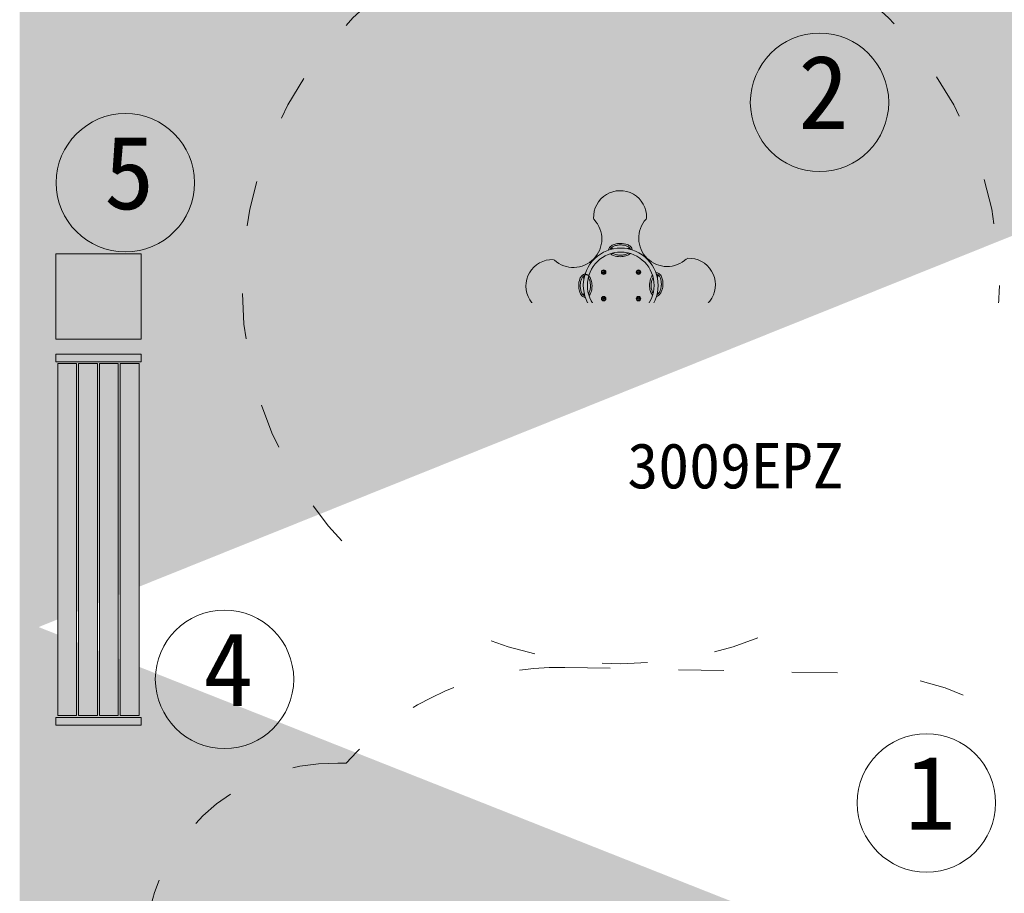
# Model space of a CAD drawing. Header units: feet. Extents: x 7493042 to 7493387, y 5986509 to 5986725.
# Tile 49 of 73: x 7493345.75 to 7493350.95, y 5986526.59 to 5986531.21. Entities that reach past the tile are written whole.
import ezdxf
from ezdxf.enums import TextEntityAlignment as Align

# ---------------------------------------------------------------- set-up
doc = ezdxf.new("R2010")
doc.units = ezdxf.units.FT
doc.header["$MEASUREMENT"] = 0
doc.linetypes.add('ACAD_ISO03W100', pattern=[30, 12, -18])
doc.layers.get('0').update_dxf_attribs({"color": 250, "linetype": 'CONTINUOUS', "lineweight": 100})
doc.layers.add('2D_OGOLNE', color=7, linetype='CONTINUOUS')
doc.layers.add('_k_niewidoczna', color=72, linetype='CONTINUOUS', lineweight=9, plot=False)
for name, color, linetype, lineweight in [('_k_urzadzenia', 250, 'CONTINUOUS', 13), ('_k_widok', 7, 'CONTINUOUS', 18), ('_k_wymiar', 7, 'CONTINUOUS', 13), ('_k_ściany', 7, 'CONTINUOUS', 35)]:
    doc.layers.add(name, color=color, linetype=linetype, lineweight=lineweight)
doc.styles.add('BIKTC', font='bikromsw.shx', dxfattribs={"width": 0.8})
doc.styles.add('GENERATED_STYLE_1', font='MS Gothic.ttf')
doc.styles.add('SIMPLEXP', font='SIMPLEXP.SHX', dxfattribs={"width": 0.8, "height": 100})

# ---------------------------------------------------------------- blocks, each defined once
blk = doc.blocks.new('Txtzbrn')
at = {"ltscale": 5}
blk.add_circle((-7.672889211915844, 8.138084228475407), 3.111111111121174, dxfattribs=at)
at = {"color": 4, "style": 'SIMPLEXP', "width": 0.8}
for tag, p in [('Z2', (-16.35472782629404, -0.299651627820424)), ('Z3', (-7.324408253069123, -0.299651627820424))]:
    blk.add_attdef(tag, p, '', height=2.500000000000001, dxfattribs=at)
at = {"color": 3, "style": 'BIKTC', "width": 0.8}
blk.add_attdef('Z4', (-37.08212750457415, -0.299651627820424), '', height=2.488888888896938, dxfattribs=at)
at = {"color": 4, "style": 'SIMPLEXP', "width": 0.8}
blk.add_attdef('Z1', text='', height=2.500000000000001, dxfattribs=at).set_placement((-18.63501772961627, -0.299651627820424), align=Align.RIGHT)
at = {"color": 7, "style": 'SIMPLEXP', "width": 0.8}
blk.add_attdef('Z5', (1.860740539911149, -0.3176809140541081), '', height=2, dxfattribs=at)
blk = doc.blocks.new('2123EPZ')
at = {"layer": '_k_widok', "linetype": 'ACAD_ISO03W100', "ltscale": 0.02}
blk.add_lwpolyline([(-3.064794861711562, -1.794999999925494, -0.2205930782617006), (-4.209800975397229, -1.263999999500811), (-4.25282537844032, -1.263999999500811, -0.4142135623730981), (-5.25282537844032, -0.2639999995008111), (-5.25282537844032, 0.2640000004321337, -0.414213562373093), (-4.25282537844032, 1.264000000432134), (-4.209800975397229, 1.264000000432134, -0.2205930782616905), (-3.064794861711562, 1.795000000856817), (-1.5, 1.795000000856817, -0.4142135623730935), (0, 0.2950000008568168), (0, -0.2949999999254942, -0.4142135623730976), (-1.5, -1.794999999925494)], format="xyb", close=True, dxfattribs=at)
blk = doc.blocks.new('3009EPZ')
at = {"layer": '_k_urzadzenia'}
for p, q in [((-2.093923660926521, 0.06866036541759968), (-2.09368911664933, 0.07211651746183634)), ((-2.09104781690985, 0.06672916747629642), (-2.093923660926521, 0.06866036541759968)), ((-2.09368911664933, 0.07211651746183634), (-2.090578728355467, 0.07364147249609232)), ((-2.08793742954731, 0.0682541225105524), (-2.09104781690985, 0.06672916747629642)), ((-2.090578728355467, 0.07364147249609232), (-2.087702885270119, 0.07171027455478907)), ((-2.087702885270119, 0.07171027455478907), (-2.08793742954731, 0.0682541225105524)), ((-1.909923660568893, 0.06866036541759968), (-1.909689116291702, 0.07211651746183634)), ((-1.907047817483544, 0.06672916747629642), (-1.909923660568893, 0.06866036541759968)), ((-1.909689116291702, 0.07211651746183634), (-1.906578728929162, 0.07364147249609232)), ((-1.903937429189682, 0.0682541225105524), (-1.907047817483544, 0.06672916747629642)), ((-1.906578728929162, 0.07364147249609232), (-1.903702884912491, 0.07171027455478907)), ((-1.903702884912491, 0.07171027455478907), (-1.903937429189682, 0.0682541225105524)), ((-2.093876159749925, -0.068196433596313), (-2.090943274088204, -0.0663530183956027)), ((-2.093746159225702, -0.07165809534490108), (-2.093876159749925, -0.068196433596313)), ((-2.090683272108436, -0.0732763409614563), (-2.093746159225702, -0.07165809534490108)), ((-2.090943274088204, -0.0663530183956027), (-2.087880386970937, -0.06797126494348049)), ((-2.087750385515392, -0.07143292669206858), (-2.090683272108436, -0.0732763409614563)), ((-2.087880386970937, -0.06797126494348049), (-2.087750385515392, -0.07143292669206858)), ((-1.909923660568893, -0.07133963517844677), (-1.909689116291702, -0.06788348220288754)), ((-1.907047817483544, -0.07327083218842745), (-1.909923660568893, -0.07133963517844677)), ((-1.909689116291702, -0.06788348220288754), (-1.906578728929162, -0.06635852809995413)), ((-1.903937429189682, -0.07174587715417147), (-1.907047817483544, -0.07327083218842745)), ((-1.906578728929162, -0.06635852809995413), (-1.903702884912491, -0.0682897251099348)), ((-1.903702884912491, -0.0682897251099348), (-1.903937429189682, -0.07174587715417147))]:
    blk.add_line(p, q, dxfattribs=at)
for centre, radius in [((-2.090813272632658, 0.07018532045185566), 0.01200000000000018), ((-2.090813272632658, 0.07018532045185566), 0.008750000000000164), ((-1.906813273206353, 0.07018532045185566), 0.01200000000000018), ((-1.906813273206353, 0.07018532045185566), 0.008750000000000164), ((-2.090813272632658, -0.06981468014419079), 0.01200000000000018), ((-2.090813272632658, -0.06981468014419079), 0.008749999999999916), ((-1.906813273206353, -0.06981468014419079), 0.01200000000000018), ((-1.906813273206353, -0.06981468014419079), 0.008750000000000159)]:
    blk.add_circle(centre, radius, dxfattribs=at)
for centre, radius, start, end in [((-2.003994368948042, 0.3606089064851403), 0.14, 358.5018315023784, 182.5689407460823), ((-2.25041377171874, 0.2451642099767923), 0.15, 227.8263626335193, 43.24440967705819), ((-2.133863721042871, 0.3547821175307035), 0.01000000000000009, 182.5689407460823, 223.2444096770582), ((-1.755460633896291, 0.2497893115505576), 0.1499999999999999, 137.8263626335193, 313.2444096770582), ((-1.874038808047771, 0.3572100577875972), 0.009999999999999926, 317.8263626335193, 358.5018315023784), ((-2.000624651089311, 0), 0.1974999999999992, 162.609615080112, 162.4645624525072), ((-2.000624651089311, 0), 0.1761999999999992, 162.6185073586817, 162.4559199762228), ((-2.044868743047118, 0.1864447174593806), 0.008750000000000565, 54.58752971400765, 152.1116543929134), ((-1.959872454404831, 0.1872389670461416), 0.008750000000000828, 28.95911792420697, 126.4832426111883), ((-2.361233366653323, -0.003369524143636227), 0.1400000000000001, 88.50183150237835, 272.5689407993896), ((-2.35783451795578, 0.1265860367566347), 0.009999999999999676, 47.82636263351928, 88.50183150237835), ((-1.645842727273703, 0.1332392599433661), 0.01000000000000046, 92.56894079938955, 133.2444096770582), ((-1.640015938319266, 0.003369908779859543), 0.14, 268.5018315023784, 92.56894079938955), ((-1.810622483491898, 0.04643253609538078), 0.00599999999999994, 329.0661974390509, 86.03674414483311), ((-2.187863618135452, 0.04075219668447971), 0.00875000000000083, 118.959117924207, 216.4832425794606), ((-1.814179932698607, 0.04424409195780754), 0.008750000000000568, 324.5875297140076, 62.11165439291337), ((-1.811255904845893, 0.04722328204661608), 0.005999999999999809, 343.0441225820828, 33.85298720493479), ((-2.187069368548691, -0.04424409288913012), 0.008750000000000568, 144.5875297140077, 242.1116543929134), ((-1.813385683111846, -0.04075219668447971), 0.00875000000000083, 298.959117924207, 36.48324257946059), ((-2.245788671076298, -0.2497889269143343), 0.15, 317.8263626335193, 133.2444096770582), ((-1.750835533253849, -0.2451638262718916), 0.1499999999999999, 47.82636263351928, 223.2444096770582), ((-2.355406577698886, -0.1332388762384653), 0.009999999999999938, 272.5689407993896, 313.2444096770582), ((-1.643414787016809, -0.1265856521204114), 0.00999999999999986, 227.8263626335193, 268.5018315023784), ((-2.041376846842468, -0.1872389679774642), 0.00875000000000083, 208.959117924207, 306.4832426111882), ((-1.956380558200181, -0.1864447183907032), 0.008750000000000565, 234.5875297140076, 332.1116543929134), ((-1.997254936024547, -0.3606085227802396), 0.14, 178.5018315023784, 2.568940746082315), ((-2.127210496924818, -0.3572096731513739), 0.009999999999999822, 137.8263626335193, 178.5018315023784), ((-1.867385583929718, -0.3547817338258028), 0.01000000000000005, 2.568940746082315, 43.24440967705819)]:
    blk.add_arc(centre, radius, start, end, dxfattribs=at)
for points, knots in [([(-2.003208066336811, 0.2220350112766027), (-2.012385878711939, 0.2218693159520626), (-2.021779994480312, 0.220608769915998), (-2.037943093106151, 0.2159761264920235), (-2.044570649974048, 0.2130524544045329), (-2.053463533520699, 0.2070930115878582), (-2.056705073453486, 0.2042919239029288), (-2.061116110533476, 0.1985867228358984), (-2.06259810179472, 0.1959368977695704), (-2.064172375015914, 0.1910380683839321), (-2.064528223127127, 0.1889630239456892), (-2.064568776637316, 0.1868619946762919)], [-19.30973616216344, -19.30973616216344, -19.30973616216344, -19.30973616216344, -16.09956291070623, -16.09956291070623, -13.39083569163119, -13.39083569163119, -11.64836070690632, -11.64836070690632, -10.38544253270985, -10.38544253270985, -9.499608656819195, -9.499608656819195, -9.499608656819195, -9.499608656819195]), ([(-2.055967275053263, 0.1895894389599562), (-2.055835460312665, 0.1901245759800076), (-2.055165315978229, 0.192286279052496), (-2.052990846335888, 0.1961130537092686), (-2.048169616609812, 0.200890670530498), (-2.039226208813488, 0.2066639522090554), (-2.024368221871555, 0.2119799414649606), (-2.010343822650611, 0.2136511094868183), (-2.00352378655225, 0.2138050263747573)], [3.273177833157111, 3.273177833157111, 3.273177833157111, 3.273177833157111, 3.337942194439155, 3.534291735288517, 3.730641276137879, 3.926990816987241, 4.319689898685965, 4.687228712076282, 4.687228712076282, 4.687228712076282, 4.687228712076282]), ([(-2.00352378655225, 0.2138050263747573), (-2.003303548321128, 0.213809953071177), (-2.003084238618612, 0.2138572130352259), (-2.002790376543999, 0.2139871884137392), (-2.002703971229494, 0.2140360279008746), (-2.002625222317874, 0.2140912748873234)], [0, 0, 0, 0, 0.06608805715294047, 0.06608805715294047, 0.09662019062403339, 0.09662019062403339, 0.09662019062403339, 0.09662019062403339]), ([(-2.002698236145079, 0.2219038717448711), (-2.002741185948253, 0.221928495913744), (-2.002786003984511, 0.2219499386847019), (-2.002952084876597, 0.2220145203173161), (-2.003079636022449, 0.2220373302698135), (-2.003208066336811, 0.2220350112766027)], [-0.05345438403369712, -0.05345438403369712, -0.05345438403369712, -0.05345438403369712, -0.03853525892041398, -0.03853525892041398, 0, 0, 0, 0]), ([(-2.002190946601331, 0.2220445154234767), (-2.002257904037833, 0.2220444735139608), (-2.002324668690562, 0.2220376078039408), (-2.002455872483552, 0.222010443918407), (-2.002519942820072, 0.2219902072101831), (-2.002621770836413, 0.2219462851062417), (-2.002660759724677, 0.2219262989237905), (-2.002698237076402, 0.2219038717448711)], [-0.159559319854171, -0.159559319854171, -0.159559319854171, -0.159559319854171, -0.1394608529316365, -0.1394608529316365, -0.1193410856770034, -0.1193410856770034, -0.1061739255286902, -0.1061739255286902, -0.1061739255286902, -0.1061739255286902]), ([(-2.002625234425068, 0.2140912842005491), (-2.002588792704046, 0.2140667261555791), (-2.002551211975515, 0.214043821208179), (-2.002390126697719, 0.2139550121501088), (-2.002258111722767, 0.2139043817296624), (-2.001991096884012, 0.2138387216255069), (-2.001856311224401, 0.2138223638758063), (-2.001721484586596, 0.2138218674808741)], [0.1005208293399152, 0.1005208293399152, 0.1005208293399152, 0.1005208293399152, 0.1135817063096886, 0.1135817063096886, 0.1552017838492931, 0.1552017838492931, 0.1952191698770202, 0.1952191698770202, 0.1952191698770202, 0.1952191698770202]), ([(-1.940183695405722, 0.1880243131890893), (-1.940192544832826, 0.1882568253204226), (-1.940205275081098, 0.1884895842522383), (-1.940433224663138, 0.1916809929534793), (-1.941263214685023, 0.1945178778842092), (-1.944330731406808, 0.2006252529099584), (-1.946843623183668, 0.2036342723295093), (-1.954035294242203, 0.2100220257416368), (-1.959575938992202, 0.213241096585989), (-1.976581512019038, 0.2198937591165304), (-1.989233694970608, 0.2220527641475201), (-2.002190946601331, 0.2220445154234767)], [-9.330960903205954, -9.330960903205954, -9.330960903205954, -9.330960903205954, -9.233339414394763, -9.233339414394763, -7.993649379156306, -7.993649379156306, -6.382081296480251, -6.382081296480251, -3.992644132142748, -3.992644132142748, -0.100917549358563, -0.100917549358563, -0.100917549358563, -0.100917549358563]), ([(-2.001721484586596, 0.2138218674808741), (-1.994899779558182, 0.2137954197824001), (-1.980846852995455, 0.2123865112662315), (-1.965892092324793, 0.207349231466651), (-1.956842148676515, 0.2017441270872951), (-1.951932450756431, 0.197057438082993), (-1.949686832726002, 0.1932719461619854), (-1.948976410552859, 0.1911231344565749), (-1.948834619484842, 0.190590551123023)], [1.595956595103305, 1.595956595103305, 1.595956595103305, 1.595956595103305, 1.963495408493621, 2.356194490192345, 2.552544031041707, 2.748893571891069, 2.945243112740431, 3.010007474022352, 3.010007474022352, 3.010007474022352, 3.010007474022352]), ([(-2.055102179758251, 0.1675668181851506), (-2.055068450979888, 0.167536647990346), (-2.055034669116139, 0.1675065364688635), (-2.050705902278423, 0.1636616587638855), (-2.045165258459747, 0.1604425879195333), (-2.028159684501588, 0.1537899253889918), (-2.015507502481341, 0.1516309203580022), (-2.002550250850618, 0.1516391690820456)], [-6.400904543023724, -6.400904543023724, -6.400904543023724, -6.400904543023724, -6.382081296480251, -6.382081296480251, -3.992644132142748, -3.992644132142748, -0.100917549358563, -0.100917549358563, -0.100917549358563, -0.100917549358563]), ([(-2.003019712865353, 0.1598618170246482), (-2.009841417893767, 0.1598882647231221), (-2.023894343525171, 0.1612971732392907), (-2.03773014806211, 0.1659575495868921), (-2.043951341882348, 0.16953294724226), (-2.045331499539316, 0.1704337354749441)], [1.595956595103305, 1.595956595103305, 1.595956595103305, 1.595956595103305, 1.963495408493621, 2.356194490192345, 2.480969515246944, 2.480969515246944, 2.480969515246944, 2.480969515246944]), ([(-2.002115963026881, 0.1595924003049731), (-2.002152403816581, 0.1596169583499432), (-2.002189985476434, 0.1596398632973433), (-2.002351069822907, 0.1597286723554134), (-2.002483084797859, 0.1597793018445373), (-2.002750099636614, 0.1598449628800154), (-2.002884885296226, 0.1598613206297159), (-2.003019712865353, 0.1598618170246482)], [0.1005208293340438, 0.1005208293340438, 0.1005208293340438, 0.1005208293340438, 0.1135817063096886, 0.1135817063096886, 0.1552017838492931, 0.1552017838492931, 0.1952191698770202, 0.1952191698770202, 0.1952191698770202, 0.1952191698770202]), ([(-2.001217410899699, 0.159878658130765), (-2.001437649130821, 0.1598737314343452), (-2.001656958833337, 0.1598264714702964), (-2.00195082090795, 0.159696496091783), (-2.002037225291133, 0.1596476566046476), (-2.002115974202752, 0.1595924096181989)], [0, 0, 0, 0, 0.06608805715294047, 0.06608805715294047, 0.09662019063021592, 0.09662019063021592, 0.09662019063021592, 0.09662019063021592]), ([(-2.001533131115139, 0.1516486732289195), (-1.99235531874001, 0.1518143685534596), (-1.982961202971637, 0.1530749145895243), (-1.966798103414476, 0.1577075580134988), (-1.960170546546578, 0.1606312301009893), (-1.952837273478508, 0.1655455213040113), (-1.950988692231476, 0.1669759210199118), (-1.949287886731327, 0.1685554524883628)], [-19.30973616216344, -19.30973616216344, -19.30973616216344, -19.30973616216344, -16.09956291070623, -16.09956291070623, -13.39083569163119, -13.39083569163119, -12.42900078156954, -12.42900078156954, -12.42900078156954, -12.42900078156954]), ([(-1.959110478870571, 0.1712394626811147), (-1.960473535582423, 0.1703130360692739), (-1.966626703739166, 0.1666219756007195), (-1.980372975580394, 0.1617037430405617), (-1.994397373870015, 0.1600325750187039), (-2.001217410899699, 0.159878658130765)], [3.802215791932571, 3.802215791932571, 3.802215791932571, 3.802215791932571, 3.926990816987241, 4.319689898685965, 4.687228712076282, 4.687228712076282, 4.687228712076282, 4.687228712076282]), ([(-2.002550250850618, 0.1516391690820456), (-2.002483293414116, 0.1516392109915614), (-2.002416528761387, 0.1516460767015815), (-2.002285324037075, 0.1516732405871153), (-2.002221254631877, 0.1516934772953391), (-2.002119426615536, 0.1517373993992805), (-2.00208043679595, 0.1517573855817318), (-2.002042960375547, 0.1517798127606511)], [-0.159559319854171, -0.159559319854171, -0.159559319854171, -0.159559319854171, -0.1394608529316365, -0.1394608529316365, -0.1193410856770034, -0.1193410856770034, -0.1061739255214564, -0.1061739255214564, -0.1061739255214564, -0.1061739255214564]), ([(-2.002042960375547, 0.1517798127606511), (-2.002000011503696, 0.1517551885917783), (-2.001955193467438, 0.1517337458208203), (-2.00178911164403, 0.1516691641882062), (-2.001661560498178, 0.1516463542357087), (-2.001533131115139, 0.1516486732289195)], [-0.05345438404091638, -0.05345438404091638, -0.05345438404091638, -0.05345438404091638, -0.03853525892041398, -0.03853525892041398, 0, 0, 0, 0]), ([(-2.1886489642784, 0.06044095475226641), (-2.188881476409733, 0.06043210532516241), (-2.189114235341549, 0.06041937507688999), (-2.19230564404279, 0.06019142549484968), (-2.19514252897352, 0.05936143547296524), (-2.201249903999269, 0.05629391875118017), (-2.20425892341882, 0.05378102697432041), (-2.210646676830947, 0.04658935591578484), (-2.2138657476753, 0.04104871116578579), (-2.220518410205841, 0.02404313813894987), (-2.222677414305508, 0.01139095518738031), (-2.222669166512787, -0.001566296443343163)], [-9.330960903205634, -9.330960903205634, -9.330960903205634, -9.330960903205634, -9.233339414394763, -9.233339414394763, -7.993649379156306, -7.993649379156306, -6.382081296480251, -6.382081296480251, -3.992644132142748, -3.992644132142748, -0.100917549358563, -0.100917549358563, -0.100917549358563, -0.100917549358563]), ([(-2.168778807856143, 0.05263667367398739), (-2.168778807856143, 0.05263667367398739), (-2.168840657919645, 0.05265613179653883), (-2.169107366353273, 0.05274004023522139), (-2.169312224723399, 0.0528044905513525), (-2.169792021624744, 0.0529554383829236), (-2.170111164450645, 0.05305584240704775), (-2.170870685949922, 0.05329479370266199), (-2.171311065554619, 0.05343334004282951), (-2.172197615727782, 0.05371225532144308), (-2.172725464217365, 0.05387831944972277), (-2.173862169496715, 0.05423593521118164), (-2.17447102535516, 0.05442748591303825), (-2.175629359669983, 0.05479190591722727), (-2.176285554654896, 0.05499834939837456), (-2.177626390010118, 0.05542018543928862), (-2.178311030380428, 0.05563557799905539), (-2.179564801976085, 0.05603002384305), (-2.180249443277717, 0.05624541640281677), (-2.181590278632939, 0.05666725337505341), (-2.182246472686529, 0.0568736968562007), (-2.183404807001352, 0.05723811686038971), (-2.184013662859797, 0.05742966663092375), (-2.185150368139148, 0.05778728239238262), (-2.18567821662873, 0.05795334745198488), (-2.186564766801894, 0.05823226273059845), (-2.187005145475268, 0.05837080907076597), (-2.187764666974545, 0.05860975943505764), (-2.188083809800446, 0.05871016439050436), (-2.188563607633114, 0.05886111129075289), (-2.188768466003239, 0.058925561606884), (-2.189035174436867, 0.05900947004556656), (-2.18909702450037, 0.059028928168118), (-2.18909702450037, 0.059028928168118)], [3.154451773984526, 3.154451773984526, 3.154451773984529, 3.154451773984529, 3.351604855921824, 3.351604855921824, 3.548757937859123, 3.548757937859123, 3.745911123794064, 3.745911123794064, 3.943064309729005, 3.943064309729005, 4.140217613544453, 4.140217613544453, 4.337370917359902, 4.337370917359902, 4.534524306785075, 4.534524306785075, 4.731677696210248, 4.731677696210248, 4.928831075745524, 4.928831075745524, 5.125984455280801, 5.125984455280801, 5.323137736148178, 5.323137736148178, 5.520291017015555, 5.520291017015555, 5.717444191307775, 5.717444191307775, 5.914597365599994, 5.914597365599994, 6.111750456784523, 6.111750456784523, 6.308903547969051, 6.308903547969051, 6.308903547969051, 6.308903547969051]), ([(-2.188946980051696, 0.05950588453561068), (-2.188946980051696, 0.05950588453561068), (-2.188885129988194, 0.05948642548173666), (-2.188618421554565, 0.0594025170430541), (-2.18841356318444, 0.05933806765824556), (-2.187933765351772, 0.05918711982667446), (-2.187614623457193, 0.05908671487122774), (-2.186855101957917, 0.05884776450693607), (-2.18641472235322, 0.05870921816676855), (-2.185528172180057, 0.05843030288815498), (-2.185000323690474, 0.05826423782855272), (-2.183863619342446, 0.05790662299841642), (-2.183254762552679, 0.05771507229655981), (-2.182096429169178, 0.0573506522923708), (-2.181440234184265, 0.05714420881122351), (-2.180099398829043, 0.05672237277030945), (-2.179414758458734, 0.05650698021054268), (-2.178160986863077, 0.05611253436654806), (-2.177476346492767, 0.05589714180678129), (-2.176135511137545, 0.05547530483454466), (-2.175479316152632, 0.05526886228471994), (-2.174320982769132, 0.05490444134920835), (-2.173712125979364, 0.05471289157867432), (-2.172575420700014, 0.05435527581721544), (-2.172047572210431, 0.05418921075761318), (-2.171161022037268, 0.05391029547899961), (-2.170720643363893, 0.05377174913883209), (-2.169961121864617, 0.05353279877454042), (-2.169641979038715, 0.0534323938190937), (-2.169162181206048, 0.05328144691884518), (-2.168957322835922, 0.05321699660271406), (-2.168690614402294, 0.05313308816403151), (-2.168628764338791, 0.05311363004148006), (-2.168628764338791, 0.05311363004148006)], [0, 0, 0, 0, 0.1971530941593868, 0.1971530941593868, 0.3943061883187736, 0.3943061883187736, 0.5914593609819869, 0.5914593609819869, 0.7886125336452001, 0.7886125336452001, 0.985765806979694, 0.985765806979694, 1.182919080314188, 1.182919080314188, 1.380072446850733, 1.380072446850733, 1.577225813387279, 1.577225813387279, 1.774379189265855, 1.774379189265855, 1.97153256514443, 1.97153256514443, 2.168685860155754, 2.168685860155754, 2.365839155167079, 2.365839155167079, 2.562992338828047, 2.562992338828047, 2.760145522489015, 2.760145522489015, 2.957298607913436, 2.957298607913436, 3.154451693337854, 3.154451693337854, 3.154451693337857, 3.154451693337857]), ([(-1.832718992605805, 0.05342291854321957), (-1.835239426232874, 0.05015710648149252), (-1.837509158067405, 0.04635425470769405), (-1.84428527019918, 0.03186047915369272), (-1.847254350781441, 0.01937354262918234), (-1.84808031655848, 0.006442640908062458)], [-5.604352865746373, -5.604352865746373, -5.604352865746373, -5.604352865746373, -3.992644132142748, -3.992644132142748, -0.100917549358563, -0.100917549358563, -0.100917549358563, -0.100917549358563]), ([(-1.777788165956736, 0.002566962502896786), (-1.777362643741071, 0.01173640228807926), (-1.778015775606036, 0.02119218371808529), (-1.781598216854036, 0.0376200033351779), (-1.784089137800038, 0.04442203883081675), (-1.789463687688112, 0.05368014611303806), (-1.792050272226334, 0.05709529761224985), (-1.797459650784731, 0.06186448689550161), (-1.800008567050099, 0.06351400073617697), (-1.805389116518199, 0.06563415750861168), (-1.808081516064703, 0.06615678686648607), (-1.812044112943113, 0.06612952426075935), (-1.813236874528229, 0.06601781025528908), (-1.814411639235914, 0.06581013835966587)], [-19.30973616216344, -19.30973616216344, -19.30973616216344, -19.30973616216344, -16.09956291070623, -16.09956291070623, -13.39083569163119, -13.39083569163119, -11.64836070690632, -11.64836070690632, -10.38544253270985, -10.38544253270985, -9.233339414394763, -9.233339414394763, -8.729156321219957, -8.729156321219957, -8.729156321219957, -8.729156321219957]), ([(-1.811794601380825, 0.05787054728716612), (-1.811190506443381, 0.05792199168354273), (-1.808971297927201, 0.05795411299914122), (-1.805188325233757, 0.05702670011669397), (-1.800451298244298, 0.05391533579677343), (-1.795993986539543, 0.04879652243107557), (-1.790808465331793, 0.03949998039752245), (-1.786460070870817, 0.02433057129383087), (-1.785695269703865, 0.01022767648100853), (-1.78598075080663, 0.003411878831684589)], [3.068629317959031, 3.068629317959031, 3.068629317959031, 3.068629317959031, 3.141592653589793, 3.337942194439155, 3.534291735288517, 3.730641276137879, 3.926990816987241, 4.319689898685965, 4.687228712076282, 4.687228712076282, 4.687228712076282, 4.687228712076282]), ([(-2.214446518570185, -0.001096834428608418), (-2.214420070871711, 0.005724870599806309), (-2.213011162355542, 0.01977779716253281), (-2.207973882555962, 0.03473255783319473), (-2.202368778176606, 0.04378250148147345), (-2.197682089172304, 0.04869219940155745), (-2.193896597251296, 0.05093781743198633), (-2.191747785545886, 0.05164823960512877), (-2.191215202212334, 0.05179003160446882)], [1.595956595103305, 1.595956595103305, 1.595956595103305, 1.595956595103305, 1.963495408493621, 2.356194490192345, 2.552544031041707, 2.748893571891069, 2.945243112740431, 3.01000747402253, 3.01000747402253, 3.01000747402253, 3.01000747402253]), ([(-2.171864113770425, 0.04151417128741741), (-2.170937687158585, 0.04015111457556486), (-2.16724662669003, 0.03399794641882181), (-2.162328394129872, 0.02025167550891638), (-2.160657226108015, 0.006227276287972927), (-2.160503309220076, -0.0005927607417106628)], [3.802215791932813, 3.802215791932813, 3.802215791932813, 3.802215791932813, 3.926990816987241, 4.319689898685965, 4.687228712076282, 4.687228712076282, 4.687228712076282, 4.687228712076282]), ([(-2.15227332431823, -0.0009084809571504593), (-2.15243901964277, 0.00826933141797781), (-2.153699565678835, 0.01766344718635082), (-2.158332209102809, 0.03382654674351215), (-2.1612558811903, 0.04045410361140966), (-2.166170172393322, 0.04778737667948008), (-2.167600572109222, 0.04963595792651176), (-2.169180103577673, 0.05133676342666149)], [-19.30973616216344, -19.30973616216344, -19.30973616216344, -19.30973616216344, -16.09956291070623, -16.09956291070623, -13.39083569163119, -13.39083569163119, -12.42900078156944, -12.42900078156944, -12.42900078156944, -12.42900078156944]), ([(-1.848136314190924, 0.005427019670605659), (-1.848561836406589, -0.003742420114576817), (-1.847908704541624, -0.01319820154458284), (-1.844326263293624, -0.02962602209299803), (-1.841835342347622, -0.0364280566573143), (-1.836727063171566, -0.04522749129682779), (-1.834521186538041, -0.04823353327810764), (-1.831902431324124, -0.05078622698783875)], [-19.30973616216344, -19.30973616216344, -19.30973616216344, -19.30973616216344, -16.09956291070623, -16.09956291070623, -13.39083569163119, -13.39083569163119, -11.86888606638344, -11.86888606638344, -11.86888606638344, -11.86888606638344]), ([(-1.847972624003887, 0.005927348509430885), (-1.847999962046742, 0.005886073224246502), (-1.848024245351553, 0.005842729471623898), (-1.848099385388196, 0.00568115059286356), (-1.848130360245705, 0.005555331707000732), (-1.848136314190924, 0.005427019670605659)], [-0.053454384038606, -0.053454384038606, -0.053454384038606, -0.053454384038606, -0.03853525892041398, -0.03853525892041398, 0, 0, 0, 0]), ([(-1.84808031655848, 0.006442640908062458), (-1.84808458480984, 0.006375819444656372), (-1.84808203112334, 0.006308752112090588), (-1.848063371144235, 0.006176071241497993), (-1.848047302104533, 0.006110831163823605), (-1.848010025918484, 0.006006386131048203), (-1.847992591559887, 0.005966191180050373), (-1.847972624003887, 0.005927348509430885)], [-0.159559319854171, -0.159559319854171, -0.159559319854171, -0.159559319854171, -0.1394608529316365, -0.1394608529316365, -0.1193410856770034, -0.1193410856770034, -0.1061739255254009, -0.1061739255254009, -0.1061739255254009, -0.1061739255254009]), ([(-1.829315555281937, -0.0412268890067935), (-1.829490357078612, -0.04098721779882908), (-1.831066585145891, -0.03876576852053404), (-1.835116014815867, -0.03150599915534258), (-1.839464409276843, -0.01633658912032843), (-1.840229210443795, -0.002233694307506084), (-1.83994372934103, 0.004582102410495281)], [3.706364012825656, 3.706364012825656, 3.706364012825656, 3.706364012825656, 3.730641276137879, 3.926990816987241, 4.319689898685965, 4.687228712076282, 4.687228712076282, 4.687228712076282, 4.687228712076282]), ([(-1.840171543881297, 0.00549721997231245), (-1.840144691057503, 0.005532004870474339), (-1.840119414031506, 0.005568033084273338), (-1.840020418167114, 0.005723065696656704), (-1.839961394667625, 0.005851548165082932), (-1.839878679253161, 0.006113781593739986), (-1.839853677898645, 0.006247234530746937), (-1.83984450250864, 0.006381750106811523)], [0.1005208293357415, 0.1005208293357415, 0.1005208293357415, 0.1005208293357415, 0.1135817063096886, 0.1135817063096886, 0.1552017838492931, 0.1552017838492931, 0.1952191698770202, 0.1952191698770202, 0.1952191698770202, 0.1952191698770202]), ([(-1.83994372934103, 0.004582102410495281), (-1.839934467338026, 0.004802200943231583), (-1.83996750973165, 0.005024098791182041), (-1.840078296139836, 0.005325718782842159), (-1.840121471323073, 0.005415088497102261), (-1.840171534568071, 0.005497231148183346)], [0, 0, 0, 0, 0.06608805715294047, 0.06608805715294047, 0.0966201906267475, 0.0966201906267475, 0.0966201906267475, 0.0966201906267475]), ([(-1.83984450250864, 0.006381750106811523), (-1.839378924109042, 0.01318759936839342), (-1.837114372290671, 0.02684226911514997), (-1.832497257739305, 0.03825881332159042), (-1.829761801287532, 0.04303915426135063)], [1.595956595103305, 1.595956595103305, 1.595956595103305, 1.595956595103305, 1.963495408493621, 2.341004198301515, 2.341004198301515, 2.341004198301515, 2.341004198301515]), ([(-1.811791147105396, -0.05786350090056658), (-1.809980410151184, -0.05756751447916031), (-1.808211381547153, -0.05704324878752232), (-1.802944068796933, -0.05480985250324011), (-1.799779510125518, -0.05249589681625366), (-1.792942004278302, -0.04573039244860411), (-1.789372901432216, -0.04040848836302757), (-1.78163920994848, -0.02386649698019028), (-1.778670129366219, -0.01137956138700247), (-1.77784416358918, 0.001551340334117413)], [-8.768922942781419, -8.768922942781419, -8.768922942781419, -8.768922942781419, -7.993649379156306, -7.993649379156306, -6.382081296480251, -6.382081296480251, -3.992644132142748, -3.992644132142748, -0.100917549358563, -0.100917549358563, -0.100917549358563, -0.100917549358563]), ([(-1.786079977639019, 0.001612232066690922), (-1.786545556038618, -0.005193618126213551), (-1.788856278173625, -0.01912668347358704), (-1.794845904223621, -0.03372611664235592), (-1.801022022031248, -0.04239642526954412), (-1.805393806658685, -0.04642211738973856), (-1.808126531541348, -0.0480216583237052), (-1.809173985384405, -0.04850914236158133)], [1.595956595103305, 1.595956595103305, 1.595956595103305, 1.595956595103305, 1.963495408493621, 2.356194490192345, 2.552544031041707, 2.748893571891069, 2.871949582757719, 2.871949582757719, 2.871949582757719, 2.871949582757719]), ([(-1.785752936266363, 0.00249676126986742), (-1.785779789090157, 0.002461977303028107), (-1.785805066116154, 0.002425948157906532), (-1.785904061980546, 0.002270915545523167), (-1.785963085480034, 0.002142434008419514), (-1.786045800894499, 0.001880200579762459), (-1.786070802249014, 0.001746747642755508), (-1.786079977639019, 0.001612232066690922)], [0.1005208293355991, 0.1005208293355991, 0.1005208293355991, 0.1005208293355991, 0.1135817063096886, 0.1135817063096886, 0.1552017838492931, 0.1552017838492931, 0.1952191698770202, 0.1952191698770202, 0.1952191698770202, 0.1952191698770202]), ([(-1.78598075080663, 0.003411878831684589), (-1.785990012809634, 0.003191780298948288), (-1.785956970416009, 0.002969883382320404), (-1.785846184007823, 0.002668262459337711), (-1.785803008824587, 0.00257889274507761), (-1.785752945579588, 0.002496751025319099)], [0, 0, 0, 0, 0.06608805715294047, 0.06608805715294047, 0.09662019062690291, 0.09662019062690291, 0.09662019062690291, 0.09662019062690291]), ([(-1.777951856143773, 0.002066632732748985), (-1.777924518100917, 0.002107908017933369), (-1.777900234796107, 0.002151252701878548), (-1.777825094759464, 0.002312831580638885), (-1.777794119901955, 0.002438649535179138), (-1.777788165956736, 0.002566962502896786)], [-0.05345438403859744, -0.05345438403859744, -0.05345438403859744, -0.05345438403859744, -0.03853525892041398, -0.03853525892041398, 0, 0, 0, 0]), ([(-1.77784416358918, 0.001551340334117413), (-1.77783989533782, 0.001618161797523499), (-1.777842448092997, 0.001685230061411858), (-1.777861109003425, 0.001817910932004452), (-1.777877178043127, 0.001883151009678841), (-1.777914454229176, 0.001987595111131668), (-1.777931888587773, 0.002027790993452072), (-1.777951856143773, 0.00206663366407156)], [-0.159559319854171, -0.159559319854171, -0.159559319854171, -0.159559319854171, -0.1394608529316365, -0.1394608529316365, -0.1193410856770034, -0.1193410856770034, -0.1061739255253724, -0.1061739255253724, -0.1061739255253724, -0.1061739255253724]), ([(-2.222669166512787, -0.001566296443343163), (-2.222669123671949, -0.001633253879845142), (-2.222662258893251, -0.001700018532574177), (-2.222635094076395, -0.001831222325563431), (-2.222614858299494, -0.001895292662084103), (-2.222570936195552, -0.001997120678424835), (-2.222550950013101, -0.002036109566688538), (-2.222528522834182, -0.002073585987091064)], [-0.159559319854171, -0.159559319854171, -0.159559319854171, -0.159559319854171, -0.1394608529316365, -0.1394608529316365, -0.1193410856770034, -0.1193410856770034, -0.1061739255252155, -0.1061739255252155, -0.1061739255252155, -0.1061739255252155]), ([(-2.222528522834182, -0.002073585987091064), (-2.222553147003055, -0.002116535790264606), (-2.222574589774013, -0.002161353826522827), (-2.222639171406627, -0.002327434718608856), (-2.222661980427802, -0.002454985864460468), (-2.222659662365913, -0.002583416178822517)], [-0.05345438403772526, -0.05345438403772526, -0.05345438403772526, -0.05345438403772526, -0.03853525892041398, -0.03853525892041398, 0, 0, 0, 0]), ([(-2.222659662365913, -0.002583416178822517), (-2.222493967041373, -0.01176122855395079), (-2.221233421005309, -0.0211553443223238), (-2.216600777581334, -0.03731844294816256), (-2.213677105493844, -0.04394599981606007), (-2.207717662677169, -0.05283888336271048), (-2.204916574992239, -0.05608042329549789), (-2.199211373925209, -0.0604914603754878), (-2.196561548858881, -0.06197345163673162), (-2.191662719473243, -0.06354772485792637), (-2.189587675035, -0.06390357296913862), (-2.187486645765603, -0.06394412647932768)], [-19.30973616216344, -19.30973616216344, -19.30973616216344, -19.30973616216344, -16.09956291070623, -16.09956291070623, -13.39083569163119, -13.39083569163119, -11.64836070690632, -11.64836070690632, -10.38544253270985, -10.38544253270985, -9.499608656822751, -9.499608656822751, -9.499608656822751, -9.499608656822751]), ([(-2.21471593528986, -0.00200058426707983), (-2.21469137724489, -0.001964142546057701), (-2.21466847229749, -0.001926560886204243), (-2.214579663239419, -0.001765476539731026), (-2.214529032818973, -0.001633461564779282), (-2.214463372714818, -0.001366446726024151), (-2.214447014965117, -0.001231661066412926), (-2.214446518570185, -0.001096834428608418)], [0.1005208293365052, 0.1005208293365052, 0.1005208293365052, 0.1005208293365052, 0.1135817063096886, 0.1135817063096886, 0.1552017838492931, 0.1552017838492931, 0.1952191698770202, 0.1952191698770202, 0.1952191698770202, 0.1952191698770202]), ([(-2.214429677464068, -0.002899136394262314), (-2.214434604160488, -0.00267889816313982), (-2.214481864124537, -0.002459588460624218), (-2.21461183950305, -0.002165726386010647), (-2.214660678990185, -0.002079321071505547), (-2.214715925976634, -0.00200057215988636)], [0, 0, 0, 0, 0.06608805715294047, 0.06608805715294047, 0.09662019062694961, 0.09662019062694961, 0.09662019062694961, 0.09662019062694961]), ([(-2.190214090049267, -0.05534262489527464), (-2.190749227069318, -0.05521081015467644), (-2.192910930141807, -0.05454066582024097), (-2.196737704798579, -0.05236619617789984), (-2.201515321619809, -0.04754496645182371), (-2.207288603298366, -0.03860155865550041), (-2.212604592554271, -0.02374357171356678), (-2.214275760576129, -0.00971917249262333), (-2.214429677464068, -0.002899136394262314)], [3.273177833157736, 3.273177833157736, 3.273177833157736, 3.273177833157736, 3.337942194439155, 3.534291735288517, 3.730641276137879, 3.926990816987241, 4.319689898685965, 4.687228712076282, 4.687228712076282, 4.687228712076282, 4.687228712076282]), ([(-2.160486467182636, -0.002395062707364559), (-2.160512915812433, -0.00921676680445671), (-2.161921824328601, -0.02326969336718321), (-2.166582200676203, -0.03710549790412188), (-2.170157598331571, -0.04332669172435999), (-2.171058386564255, -0.04470684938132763)], [1.595956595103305, 1.595956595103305, 1.595956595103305, 1.595956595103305, 1.963495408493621, 2.356194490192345, 2.480969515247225, 2.480969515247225, 2.480969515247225, 2.480969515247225]), ([(-2.168191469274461, -0.05447752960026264), (-2.168161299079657, -0.05444380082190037), (-2.168131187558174, -0.05441001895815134), (-2.164286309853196, -0.05008125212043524), (-2.161067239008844, -0.04454060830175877), (-2.154414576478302, -0.02753503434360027), (-2.152255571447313, -0.01488285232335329), (-2.152263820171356, -0.001925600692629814)], [-6.400904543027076, -6.400904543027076, -6.400904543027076, -6.400904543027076, -6.382081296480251, -6.382081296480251, -3.992644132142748, -3.992644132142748, -0.100917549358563, -0.100917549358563, -0.100917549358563, -0.100917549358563]), ([(-2.160503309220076, -0.0005927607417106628), (-2.160498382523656, -0.0008129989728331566), (-2.160451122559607, -0.001032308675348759), (-2.160321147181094, -0.00132617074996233), (-2.160272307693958, -0.001412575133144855), (-2.16021706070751, -0.001491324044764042)], [0, 0, 0, 0, 0.06608805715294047, 0.06608805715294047, 0.0966201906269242, 0.0966201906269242, 0.0966201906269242, 0.0966201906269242]), ([(-2.160217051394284, -0.001491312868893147), (-2.160241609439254, -0.001527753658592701), (-2.160264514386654, -0.001565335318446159), (-2.160353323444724, -0.001726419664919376), (-2.160403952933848, -0.00185843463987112), (-2.160469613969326, -0.002125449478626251), (-2.160485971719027, -0.002260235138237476), (-2.160486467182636, -0.002395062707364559)], [0.1005208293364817, 0.1005208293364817, 0.1005208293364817, 0.1005208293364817, 0.1135817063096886, 0.1135817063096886, 0.1552017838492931, 0.1552017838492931, 0.1952191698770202, 0.1952191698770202, 0.1952191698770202, 0.1952191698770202]), ([(-2.152404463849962, -0.001418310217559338), (-2.152379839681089, -0.00137536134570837), (-2.152358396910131, -0.00133054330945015), (-2.152293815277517, -0.001164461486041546), (-2.152271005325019, -0.001036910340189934), (-2.15227332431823, -0.0009084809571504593)], [-0.05345438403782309, -0.05345438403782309, -0.05345438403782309, -0.05345438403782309, -0.03853525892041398, -0.03853525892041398, 0, 0, 0, 0]), ([(-2.152263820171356, -0.001925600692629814), (-2.152263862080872, -0.001858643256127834), (-2.152270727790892, -0.0017918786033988), (-2.152297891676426, -0.001660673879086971), (-2.15231812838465, -0.001596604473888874), (-2.152362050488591, -0.001494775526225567), (-2.152382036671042, -0.001455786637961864), (-2.152404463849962, -0.001418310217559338)], [-0.159559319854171, -0.159559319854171, -0.159559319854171, -0.159559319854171, -0.1394608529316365, -0.1394608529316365, -0.1193410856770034, -0.1193410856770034, -0.1061739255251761, -0.1061739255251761, -0.1061739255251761, -0.1061739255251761]), ([(-1.99971617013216, -0.1516486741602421), (-2.008893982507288, -0.1518143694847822), (-2.018288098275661, -0.1530749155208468), (-2.034451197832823, -0.1577075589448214), (-2.04107875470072, -0.1606312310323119), (-2.048412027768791, -0.1655455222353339), (-2.050260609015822, -0.1669759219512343), (-2.051961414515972, -0.1685554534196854)], [-19.30973616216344, -19.30973616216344, -19.30973616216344, -19.30973616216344, -16.09956291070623, -16.09956291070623, -13.39083569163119, -13.39083569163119, -12.42900078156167, -12.42900078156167, -12.42900078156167, -12.42900078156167]), ([(-1.999206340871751, -0.1517798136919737), (-1.999249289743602, -0.1517551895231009), (-1.99929410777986, -0.1517337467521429), (-1.999460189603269, -0.1516691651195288), (-1.999587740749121, -0.1516463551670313), (-1.99971617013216, -0.1516486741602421)], [-0.05345438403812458, -0.05345438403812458, -0.05345438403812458, -0.05345438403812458, -0.03853525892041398, -0.03853525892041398, 0, 0, 0, 0]), ([(-1.998699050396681, -0.1516391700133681), (-1.998766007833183, -0.151639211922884), (-1.998832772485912, -0.1516460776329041), (-1.998963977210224, -0.1516732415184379), (-1.999028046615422, -0.1516934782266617), (-1.999129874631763, -0.1517374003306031), (-1.999168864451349, -0.1517573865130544), (-1.999206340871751, -0.1517798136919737)], [-0.159559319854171, -0.159559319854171, -0.159559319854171, -0.159559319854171, -0.1394608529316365, -0.1394608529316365, -0.1193410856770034, -0.1193410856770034, -0.1061739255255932, -0.1061739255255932, -0.1061739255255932, -0.1061739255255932]), ([(-1.946147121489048, -0.1675668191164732), (-1.94618085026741, -0.167536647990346), (-1.946214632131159, -0.1675065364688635), (-1.950543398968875, -0.1636616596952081), (-1.956084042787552, -0.1604425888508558), (-1.97308961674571, -0.1537899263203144), (-1.985741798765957, -0.1516309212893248), (-1.998699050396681, -0.1516391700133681)], [-6.400904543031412, -6.400904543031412, -6.400904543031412, -6.400904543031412, -6.382081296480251, -6.382081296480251, -3.992644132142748, -3.992644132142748, -0.100917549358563, -0.100917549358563, -0.100917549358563, -0.100917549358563]), ([(-2.061065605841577, -0.1880243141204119), (-2.061056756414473, -0.1882568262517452), (-2.061044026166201, -0.1884895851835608), (-2.06081607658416, -0.1916809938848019), (-2.059986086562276, -0.1945178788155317), (-2.056918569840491, -0.2006252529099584), (-2.054405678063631, -0.2036342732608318), (-2.047214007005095, -0.2100220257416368), (-2.041673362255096, -0.2132410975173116), (-2.024667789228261, -0.219893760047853), (-2.012015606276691, -0.2220527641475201), (-1.999058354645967, -0.2220445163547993)], [-9.33096090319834, -9.33096090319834, -9.33096090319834, -9.33096090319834, -9.233339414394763, -9.233339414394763, -7.993649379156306, -7.993649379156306, -6.382081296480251, -6.382081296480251, -3.992644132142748, -3.992644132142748, -0.100917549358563, -0.100917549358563, -0.100917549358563, -0.100917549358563]), ([(-1.999527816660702, -0.2138218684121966), (-2.006349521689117, -0.2137954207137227), (-2.020402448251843, -0.2123865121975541), (-2.035357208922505, -0.2073492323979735), (-2.044407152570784, -0.2017441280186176), (-2.049316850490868, -0.1970574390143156), (-2.051562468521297, -0.193271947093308), (-2.052272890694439, -0.1911231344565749), (-2.052414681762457, -0.1905905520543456)], [1.595956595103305, 1.595956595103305, 1.595956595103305, 1.595956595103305, 1.963495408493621, 2.356194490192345, 2.552544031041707, 2.748893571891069, 2.945243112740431, 3.010007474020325, 3.010007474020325, 3.010007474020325, 3.010007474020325]), ([(-2.042138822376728, -0.1712394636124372), (-2.040775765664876, -0.1703130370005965), (-2.034622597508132, -0.166621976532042), (-2.020876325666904, -0.1617037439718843), (-2.006851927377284, -0.1600325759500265), (-2.0000318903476, -0.1598786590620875)], [3.802215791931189, 3.802215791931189, 3.802215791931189, 3.802215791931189, 3.926990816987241, 4.319689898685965, 4.687228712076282, 4.687228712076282, 4.687228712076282, 4.687228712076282]), ([(-2.0000318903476, -0.1598786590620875), (-1.999811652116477, -0.1598737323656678), (-1.999592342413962, -0.159826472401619), (-1.999298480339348, -0.1596964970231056), (-1.999212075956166, -0.1596476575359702), (-1.999133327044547, -0.1595924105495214)], [0, 0, 0, 0, 0.06608805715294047, 0.06608805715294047, 0.0966201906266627, 0.0966201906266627, 0.0966201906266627, 0.0966201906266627]), ([(-1.999133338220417, -0.1595924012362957), (-1.999096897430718, -0.1596169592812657), (-1.999059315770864, -0.1596398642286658), (-1.998898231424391, -0.159728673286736), (-1.99876621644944, -0.1597793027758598), (-1.998499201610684, -0.1598449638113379), (-1.998364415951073, -0.1598613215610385), (-1.998229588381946, -0.1598618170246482)], [0.1005208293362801, 0.1005208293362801, 0.1005208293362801, 0.1005208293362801, 0.1135817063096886, 0.1135817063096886, 0.1552017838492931, 0.1552017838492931, 0.1952191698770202, 0.1952191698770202, 0.1952191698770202, 0.1952191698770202]), ([(-1.998229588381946, -0.1598618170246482), (-1.991407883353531, -0.1598882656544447), (-1.977354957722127, -0.1612971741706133), (-1.963519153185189, -0.1659575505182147), (-1.957297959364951, -0.1695329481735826), (-1.955917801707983, -0.1704337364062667)], [1.595956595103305, 1.595956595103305, 1.595956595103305, 1.595956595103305, 1.963495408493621, 2.356194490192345, 2.480969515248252, 2.480969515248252, 2.480969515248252, 2.480969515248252]), ([(-1.998041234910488, -0.2220350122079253), (-1.98886342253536, -0.2218693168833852), (-1.979469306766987, -0.2206087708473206), (-1.963306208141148, -0.215976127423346), (-1.956678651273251, -0.2130524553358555), (-1.9477857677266, -0.2070930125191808), (-1.944544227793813, -0.2042919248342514), (-1.940133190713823, -0.198586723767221), (-1.938651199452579, -0.1959368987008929), (-1.937076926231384, -0.1910380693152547), (-1.936721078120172, -0.1889630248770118), (-1.936680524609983, -0.1868619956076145)], [-19.30973616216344, -19.30973616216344, -19.30973616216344, -19.30973616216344, -16.09956291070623, -16.09956291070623, -13.39083569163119, -13.39083569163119, -11.64836070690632, -11.64836070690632, -10.38544253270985, -10.38544253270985, -9.499608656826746, -9.499608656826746, -9.499608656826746, -9.499608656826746]), ([(-1.945282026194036, -0.1895894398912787), (-1.945413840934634, -0.1901245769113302), (-1.94608398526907, -0.1922862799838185), (-1.948258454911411, -0.1961130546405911), (-1.953079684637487, -0.2008906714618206), (-1.96202309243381, -0.206663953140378), (-1.976881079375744, -0.2119799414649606), (-1.990905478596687, -0.2136511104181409), (-1.997725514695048, -0.2138050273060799)], [3.273177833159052, 3.273177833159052, 3.273177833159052, 3.273177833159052, 3.337942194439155, 3.534291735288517, 3.730641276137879, 3.926990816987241, 4.319689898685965, 4.687228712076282, 4.687228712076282, 4.687228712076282, 4.687228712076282]), ([(-1.998624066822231, -0.2140912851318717), (-1.998660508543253, -0.2140667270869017), (-1.998698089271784, -0.2140438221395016), (-1.99885917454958, -0.2139550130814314), (-1.998991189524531, -0.213904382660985), (-1.999258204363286, -0.2138387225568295), (-1.999392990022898, -0.2138223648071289), (-1.999527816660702, -0.2138218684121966)], [0.1005208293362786, 0.1005208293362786, 0.1005208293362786, 0.1005208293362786, 0.1135817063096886, 0.1135817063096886, 0.1552017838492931, 0.1552017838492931, 0.1952191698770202, 0.1952191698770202, 0.1952191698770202, 0.1952191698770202]), ([(-1.999058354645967, -0.2220445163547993), (-1.998991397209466, -0.2220444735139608), (-1.998924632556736, -0.2220376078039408), (-1.998793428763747, -0.222010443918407), (-1.998729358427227, -0.2219902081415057), (-1.998627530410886, -0.2219462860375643), (-1.998588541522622, -0.221926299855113), (-1.998551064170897, -0.2219038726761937)], [-0.159559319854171, -0.159559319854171, -0.159559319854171, -0.159559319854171, -0.1394608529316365, -0.1394608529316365, -0.1193410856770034, -0.1193410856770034, -0.1061739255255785, -0.1061739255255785, -0.1061739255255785, -0.1061739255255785]), ([(-1.997725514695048, -0.2138050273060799), (-1.997945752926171, -0.2138099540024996), (-1.998165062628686, -0.2138572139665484), (-1.9984589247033, -0.2139871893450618), (-1.998545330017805, -0.2140360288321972), (-1.998624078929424, -0.214091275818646)], [0, 0, 0, 0, 0.06608805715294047, 0.06608805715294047, 0.09662019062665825, 0.09662019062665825, 0.09662019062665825, 0.09662019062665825]), ([(-1.99855106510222, -0.2219038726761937), (-1.998508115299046, -0.2219284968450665), (-1.998463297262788, -0.2219499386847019), (-1.998297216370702, -0.2220145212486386), (-1.99816966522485, -0.2220373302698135), (-1.998041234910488, -0.2220350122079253)], [-0.05345438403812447, -0.05345438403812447, -0.05345438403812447, -0.05345438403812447, -0.03853525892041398, -0.03853525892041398, 0, 0, 0, 0])]:
    blk.add_open_spline(points, degree=3, knots=knots, dxfattribs=at)
blk.add_open_spline([(-2.171279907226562, 0.05342367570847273), (-2.171583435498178, 0.0537011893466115), (-2.171891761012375, 0.05397302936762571), (-2.17220492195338, 0.05423877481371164)], degree=3, dxfattribs=at)
at = {"layer": '_k_widok', "linetype": 'ACAD_ISO03W100', "ltscale": 0.02}
blk.add_circle((-2.000624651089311, 0), 2.000624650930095, dxfattribs=at)
at = {"layer": '_k_niewidoczna', "color": 1, "lineweight": 20, "insert": (-3.165554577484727, -0.2128368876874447), "char_height": 0.24, "width": 11.63444291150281, "attachment_point": 1, "line_spacing_factor": 1.55, "style": 'GENERATED_STYLE_1', "bg_fill": 2}
blk.add_mtext('\\A1;{\\f@MS Gothic|b0|i0|c238|p49;\\C256;\\P\\pi-0.24,l0.24,t0.24,1.2;^I^I3009EPZ\\P\\pi-0.96,l0.96,t0.96,1.2;^I}', dxfattribs=at)
blk = doc.blocks.new('ławka+kosz')
at = {"layer": '2D_OGOLNE', "linetype": 'Continuous', "lineweight": 0}
for points in [[(7.275957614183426e-12, 2490.000000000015), (450, 2490.000000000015), (450, 2040), (2.182787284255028e-11, 2040)], [(109.9999999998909, 50), (109.99999999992, 1910), (9.999999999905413, 1910), (9.999999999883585, 49.99999999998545)], [(219.99999999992, 1909.999999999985), (219.9999999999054, 49.99999999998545), (119.9999999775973, 50), (119.9999999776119, 1910)], [(329.9999999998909, 50), (329.99999999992, 1909.999999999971), (229.99999999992, 1910), (229.9999999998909, 49.9999999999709)], [(439.9999999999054, 1909.999999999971), (439.9999999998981, 49.99999999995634), (339.9999999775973, 49.9999999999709), (339.9999999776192, 1909.999999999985)]]:
    blk.add_hatch(color=255, dxfattribs=at).paths.add_polyline_path(points)
at = {"layer": '_k_urzadzenia'}
for p, q in [((7.275957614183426e-12, 2490.000000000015), (450.0000000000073, 2490.000000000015)), ((7.275957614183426e-12, 2040), (7.275957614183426e-12, 2490.000000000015)), ((450.0000000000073, 2490.000000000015), (450.0000000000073, 2040)), ((450.0000000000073, 2040), (7.275957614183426e-12, 2040)), ((2.182787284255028e-11, 1920), (2.182787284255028e-11, 1959.999999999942)), ((2.182787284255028e-11, 1959.999999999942), (450.0000000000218, 1959.999999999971)), ((450.0000000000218, 1959.999999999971), (450.0000000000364, 1919.999999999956)), ((450.0000000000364, 1919.999999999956), (2.182787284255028e-11, 1920)), ((109.99999999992, 1910), (9.999999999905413, 1910)), ((9.999999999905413, 1910), (9.999999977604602, 50)), ((109.9999999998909, 50), (109.99999999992, 1910)), ((219.99999999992, 1909.999999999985), (119.99999999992, 1909.999999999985)), ((119.99999999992, 1909.999999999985), (119.9999999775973, 50)), ((219.9999999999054, 49.99999999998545), (219.99999999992, 1909.999999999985)), ((329.99999999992, 1909.999999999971), (229.99999999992, 1910)), ((229.99999999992, 1910), (229.9999999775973, 49.99999999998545)), ((329.9999999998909, 50), (329.99999999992, 1909.999999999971)), ((439.9999999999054, 1909.999999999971), (339.9999999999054, 1909.999999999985)), ((339.9999999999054, 1909.999999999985), (339.9999999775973, 49.9999999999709)), ((439.9999999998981, 49.99999999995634), (439.9999999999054, 1909.999999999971)), ((0, 0), (7.275957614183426e-12, 39.99999999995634)), ((7.275957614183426e-12, 39.99999999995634), (450, 39.9999999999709)), ((450.0000000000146, -4.365574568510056e-11), (0, 0)), ((9.999999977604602, 50), (109.9999999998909, 50)), ((119.9999999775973, 50), (219.9999999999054, 49.99999999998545)), ((229.9999999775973, 49.99999999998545), (329.9999999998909, 50)), ((339.9999999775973, 49.9999999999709), (439.9999999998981, 49.99999999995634)), ((450, 39.9999999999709), (450.0000000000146, -4.365574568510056e-11))]:
    blk.add_line(p, q, dxfattribs=at)

msp = doc.modelspace()

# ---------------------------------------------------------------- block references
at = {"layer": '_k_wymiar'}
ref = msp.add_blockref('Txtzbrn', (7493347.210500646, 5986529.391921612), dxfattribs=dict(at, xscale=0.1175223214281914, yscale=0.1175223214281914, zscale=0.1175223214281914))
ref.add_attrib('Z4', '5', dxfattribs={"layer": '_k_ściany', "height": 0.3900000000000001, "style": 'GENERATED_STYLE_1'}).set_placement((7493346.196401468, 5986530.091014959), align=Align.BOTTOM_LEFT)
at = {"layer": '_k_wymiar', "rotation": 358.818977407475}
msp.add_blockref('2123EPZ', (7493351.657487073, 5986525.929319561), dxfattribs=at)

# ---------------------------------------------------------------- next in the draw order: block references
at = {"xscale": 0.001, "yscale": 0.001, "zscale": 0.001}
msp.add_blockref('ławka+kosz', (7493345.941252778, 5986527.482242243), dxfattribs=at)
at = {"layer": '_k_wymiar'}
msp.add_blockref('3009EPZ', (7493350.926225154, 5986529.805697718), dxfattribs=at)
ref = msp.add_blockref('Txtzbrn', (7493351.442412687, 5986526.113949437), dxfattribs=dict(at, xscale=0.1175223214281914, yscale=0.1175223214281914, zscale=0.1175223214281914))
ref.add_attrib('Z4', '1', dxfattribs={"layer": '_k_ściany', "height": 0.3900000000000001, "style": 'GENERATED_STYLE_1'}).set_placement((7493350.428313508, 5986526.813042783), align=Align.BOTTOM_LEFT)

# ---------------------------------------------------------------- next in the draw order: linework, layer by layer
at = {"layer": '_k_ściany', "color": 142, "ltscale": 0.8, "const_width": 0.1}
msp.add_lwpolyline([(7493345.800363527, 5986532.029695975), (7493355.800363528, 5986532.029695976), (7493355.800363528, 5986524.029695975), (7493345.800363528, 5986524.029695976)], close=True, dxfattribs=at)

# ---------------------------------------------------------------- next in the draw order: block references
at = {"layer": '_k_wymiar'}
ref = msp.add_blockref('Txtzbrn', (7493350.877698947, 5986529.816693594), dxfattribs=dict(at, xscale=0.1175223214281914, yscale=0.1175223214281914, zscale=0.1175223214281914))
ref.add_attrib('Z4', '2', dxfattribs={"layer": '_k_ściany', "height": 0.3900000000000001, "style": 'GENERATED_STYLE_1'}).set_placement((7493349.863599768, 5986530.51578694), align=Align.BOTTOM_LEFT)
ref = msp.add_blockref('Txtzbrn', (7493347.734279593, 5986526.767463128), dxfattribs=dict(at, xscale=0.1175223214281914, yscale=0.1175223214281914, zscale=0.1175223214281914))
ref.add_attrib('Z4', '4', dxfattribs={"layer": '_k_ściany', "height": 0.3900000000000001, "style": 'GENERATED_STYLE_1'}).set_placement((7493346.720180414, 5986527.466556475), align=Align.BOTTOM_LEFT)

doc.saveas('drawing.dxf')
